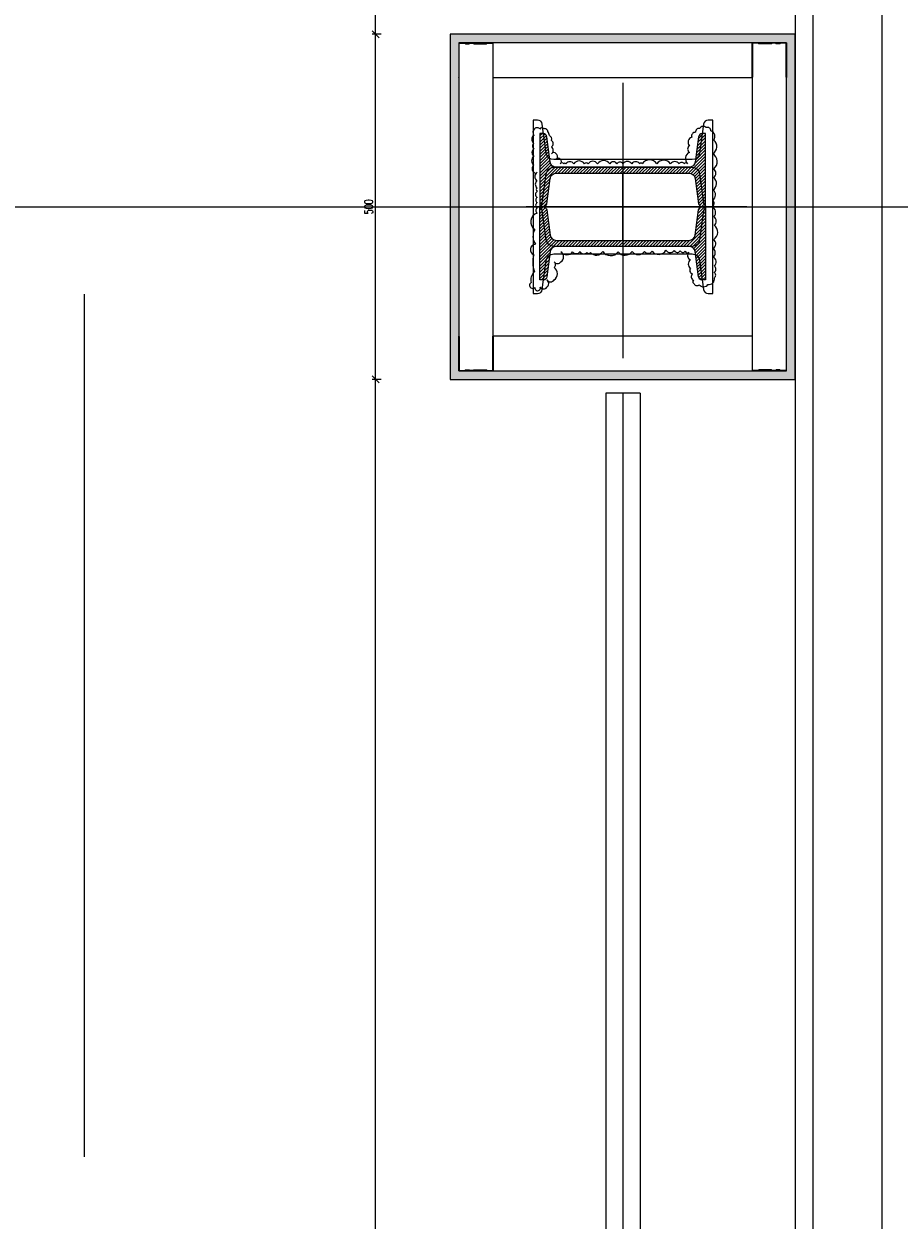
# Model space of a CAD drawing. Header units: centimetres. Extents: x -228435 to 111511, y -89367 to 428125.
# Tile 80 of 216: x -19308 to -18040, y 45532 to 47265. Entities that reach past the tile are written whole.
import ezdxf
from ezdxf.xclip import XClip

# ---------------------------------------------------------------- set-up
doc = ezdxf.new("R2010")
doc.units = ezdxf.units.CM
doc.header["$LTSCALE"] = 50
doc.header["$XCLIPFRAME"] = 0
doc.header["$PDMODE"] = 35
doc.header["$PDSIZE"] = 0.1
for name, pattern in [('Balustrady$0$DASHED', [0.75, 0.5, -0.25]), ('DASHDOT2', [12.7, 6.35, -3.175, 0, -3.175]), ('DIVIDE', [31.75, 12.7, -6.35, 0, -6.35, 0, -6.35])]:
    doc.linetypes.add(name, pattern=pattern)
doc.layers.get('0').update_dxf_attribs({"color": 8})
doc.layers.get('DEFPOINTS').update_dxf_attribs({"color": 8})
for name, color, linetype in [('ARCH_INFO_OSIE', 8, 'Continuous'), ('ARCH_INFO_OSIE_IST', 8, 'DASHDOT2'), ('ARCH_SCHODY_IST', 8, 'Continuous'), ('ARCH_STROP', 8, 'Continuous'), ('Balustrady$0$ARCH_WITRYNA', 8, 'Continuous'), ('Kondygnacja +0$0$ARCH_STAL_IST', 8, 'Continuous'), ('Kondygnacja -1$0$ARCH_STAL_IST', 8, 'Continuous'), ('Obudowy i okł. słupów$0$ARCH_GK', 8, 'Continuous'), ('Obudowy i okł. słupów$0$ARCH_PROFILE', 8, 'Continuous'), ('Osie rzutów$0$ARCH_INFO_OSIE_OPISY_IST', 8, 'Continuous'), ('RYSUNKOWE_XREF', 8, 'Continuous')]:
    doc.layers.add(name, color=color, linetype=linetype)
for name, color, linetype, lineweight in [('Kondygnacja +0$0$ARCH_WIDOK', 8, 'Continuous', 13), ('Kondygnacja -1$0$ARCH_INFO_WYMIARY', 8, 'Continuous', 9), ('Obudowy i okł. słupów$0$ARCH_hatch', 8, 'Continuous', 13), ('Obudowy i okł. słupów$0$ARCH_WIDOK', 8, 'Continuous', 13)]:
    doc.layers.add(name, color=color, linetype=linetype, lineweight=lineweight)
doc.styles.add('Kondygnacja -1$0$Romans', font='Romans.shx', dxfattribs={"width": 0.7})
doc.dimstyles.new('Kondygnacja -1$0$Wymiary 1-100', dxfattribs={"dimtxt": 12, "dimasz": 10, "dimexe": 5, "dimexo": 0, "dimgap": 4, "dimtad": 1, "dimrnd": 0.5, "dimzin": 12, "dimdsep": 46, "dimtxsty": 'Kondygnacja -1$0$Romans', "dimblk": 'Kondygnacja -1$0$_Oblique', "dimcen": 10, "dimdle": 10, "dimclrt": 55, "dimazin": 0, "dimtfac": 1, "dimtmove": 1, "dimatfit": 3, "dimfxl": 0, "dimtolj": 1, "dimtzin": 0, "dimarcsym": 0})
pattern_1 = [(315, (7779.81467, 18266.4735), (0.224506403, 0.224506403), [])]

# ---------------------------------------------------------------- blocks, each defined once
blk = doc.blocks.new('Osie rzutów')
at = {"layer": 'ARCH_INFO_OSIE_IST', "ltscale": 10}
blk.add_line((4436.04, 9200), (15156.54, 9200), dxfattribs=at)
blk = doc.blocks.new('c blok')
at = {"layer": 'Kondygnacja -1$0$ARCH_STAL_IST'}
h = blk.add_hatch(dxfattribs=at)
h.set_pattern_fill('ANSI31', color=256, scale=0.1, angle=270, style=0)
h.set_pattern_definition(pattern_1)
edge = h.paths.add_edge_path()
edge.add_arc((16972.97, 7625.71), 0.87, 360, 442.0272)
edge.add_line((16973.09, 7626.57), (16969.42, 7627.08))
edge.add_arc((16969.49, 7627.6), 0.52, 180, 262.0272, ccw=False)
edge.add_line((16968.97, 7627.6), (16968.97, 7628.09))
edge.add_line((16968.97, 7628.09), (16979.57, 7628.09))
edge.add_line((16979.57, 7628.09), (16979.57, 7627.6))
edge.add_arc((16979.05, 7627.6), 0.52, -82.0272, 0, ccw=False)
edge.add_line((16979.12, 7627.08), (16975.46, 7626.57))
edge.add_arc((16975.58, 7625.71), 0.87, 97.9728, 180)
edge.add_line((16974.71, 7625.71), (16974.71, 7606.46))
edge.add_arc((16975.58, 7606.46), 0.87, 180, 262.0272)
edge.add_line((16975.46, 7605.6), (16979.12, 7605.09))
edge.add_arc((16979.05, 7604.57), 0.52, 0, 82.0272, ccw=False)
edge.add_line((16979.57, 7604.57), (16979.57, 7604.09))
edge.add_line((16979.57, 7604.09), (16968.97, 7604.09))
edge.add_line((16968.97, 7604.09), (16968.97, 7604.57))
edge.add_arc((16969.49, 7604.57), 0.52, 97.9728, 180, ccw=False)
edge.add_line((16969.42, 7605.09), (16973.09, 7605.6))
edge.add_arc((16972.97, 7606.46), 0.87, 277.9728, 360)
edge.add_line((16973.84, 7606.46), (16973.84, 7625.71))
h = blk.add_hatch(dxfattribs=at)
h.set_pattern_fill('ANSI31', color=256, scale=0.1, angle=270, style=0)
h.set_pattern_definition(pattern_1)
edge = h.paths.add_edge_path()
edge.add_arc((16986.18, 7625.71), 0.87, 97.9728, 180, ccw=False)
edge.add_line((16986.06, 7626.57), (16989.72, 7627.08))
edge.add_arc((16989.65, 7627.6), 0.52, 277.9728, 360)
edge.add_line((16990.17, 7627.6), (16990.17, 7628.09))
edge.add_line((16990.17, 7628.09), (16979.57, 7628.09))
edge.add_line((16979.57, 7628.09), (16979.57, 7627.6))
edge.add_arc((16980.09, 7627.6), 0.52, 180, 262.0272)
edge.add_line((16980.02, 7627.08), (16983.69, 7626.57))
edge.add_arc((16983.57, 7625.71), 0.87, 0, 82.0272, ccw=False)
edge.add_line((16984.44, 7625.71), (16984.44, 7606.46))
edge.add_arc((16983.57, 7606.46), 0.87, 277.9728, 360, ccw=False)
edge.add_line((16983.69, 7605.6), (16980.02, 7605.09))
edge.add_arc((16980.09, 7604.57), 0.52, 97.9728, 180)
edge.add_line((16979.57, 7604.57), (16979.57, 7604.09))
edge.add_line((16979.57, 7604.09), (16990.17, 7604.09))
edge.add_line((16990.17, 7604.09), (16990.17, 7604.57))
edge.add_arc((16989.65, 7604.57), 0.52, 0, 82.0272)
edge.add_line((16989.72, 7605.09), (16986.06, 7605.6))
edge.add_arc((16986.18, 7606.46), 0.87, 180, 262.0272, ccw=False)
edge.add_line((16985.31, 7606.46), (16985.31, 7625.71))
at = {"layer": 'Obudowy i okł. słupów$0$ARCH_hatch'}
h = blk.add_hatch(dxfattribs=at)
h.set_pattern_fill('AR-SAND', color=256, scale=0.01, style=0)
h.paths.add_polyline_path([(16954.57, 7641.09), (16954.57, 7591.09), (17004.57, 7591.09), (17004.57, 7641.09)])
h.paths.add_polyline_path([(17003.32, 7639.84), (17003.32, 7592.34), (16955.82, 7592.34), (16955.82, 7639.84)], flags=16)
at = {"layer": 'ARCH_INFO_OSIE', "linetype": 'DIVIDE', "ltscale": 0.1}
for points in [[(16979.57, 7598.09), (16979.57, 7630.09)], [(16997.52, 7616.09), (16957.62, 7616.09)], [(16974.71, 7616.09), (16984.44, 7616.09)]]:
    blk.add_lwpolyline(points, dxfattribs=at)
at = {"layer": 'Kondygnacja -1$0$ARCH_STAL_IST'}
for points in [[(16973.84, 7625.71, 0.37402), (16973.09, 7626.57), (16969.42, 7627.08, -0.37402), (16968.97, 7627.6), (16968.97, 7628.09), (16979.57, 7628.09), (16979.57, 7627.6, -0.37402), (16979.12, 7627.08), (16975.46, 7626.57, 0.37402), (16974.71, 7625.71), (16974.71, 7606.46, 0.37402), (16975.46, 7605.6), (16979.12, 7605.09, -0.37402), (16979.57, 7604.57), (16979.57, 7604.09), (16968.97, 7604.09), (16968.97, 7604.57, -0.37402), (16969.42, 7605.09), (16973.09, 7605.6, 0.37402), (16973.84, 7606.46)], [(16985.31, 7625.71, -0.37402), (16986.06, 7626.57), (16989.72, 7627.08, 0.37402), (16990.17, 7627.6), (16990.17, 7628.09), (16979.57, 7628.09), (16979.57, 7627.6, 0.37402), (16980.02, 7627.08), (16983.69, 7626.57, -0.37402), (16984.44, 7625.71), (16984.44, 7606.46, -0.37402), (16983.69, 7605.6), (16980.02, 7605.09, 0.37402), (16979.57, 7604.57), (16979.57, 7604.09), (16990.17, 7604.09), (16990.17, 7604.57, 0.37402), (16989.72, 7605.09), (16986.06, 7605.6, -0.37402), (16985.31, 7606.46)]]:
    blk.add_lwpolyline(points, format="xyb", close=True, dxfattribs=at)
at = {"layer": 'Obudowy i okł. słupów$0$ARCH_GK'}
for points in [[(16954.57, 7591.09), (17004.57, 7591.09), (17004.57, 7641.09), (16954.57, 7641.09)], [(16955.82, 7592.34), (17003.32, 7592.34), (17003.32, 7639.84), (16955.82, 7639.84)]]:
    blk.add_lwpolyline(points, close=True, dxfattribs=at)
at = {"layer": 'Obudowy i okł. słupów$0$ARCH_PROFILE'}
for points in [[(16955.84, 7638.25), (16955.92, 7638.34), (16955.92, 7638.84), (16955.82, 7638.94), (16955.82, 7639.84), (16960.8, 7639.84, -1), (16960.8, 7639.79), (16955.87, 7639.79), (16955.87, 7638.96), (16955.97, 7638.86), (16955.97, 7638.32), (16955.87, 7638.22), (16955.87, 7637.76), (16955.97, 7637.66), (16955.97, 7635.82), (16955.87, 7635.72), (16955.87, 7634.89), (16960.8, 7634.89, -1), (16960.8, 7634.84), (16955.82, 7634.84), (16955.82, 7635.74), (16955.92, 7635.84), (16955.92, 7637.64), (16955.84, 7637.72)], [(17003.31, 7638.25), (17003.22, 7638.34), (17003.22, 7638.84), (17003.32, 7638.94), (17003.32, 7639.84), (16998.35, 7639.84, 1), (16998.35, 7639.79), (17003.27, 7639.79), (17003.27, 7638.96), (17003.17, 7638.86), (17003.17, 7638.32), (17003.27, 7638.22), (17003.27, 7637.76), (17003.17, 7637.66), (17003.17, 7635.82), (17003.27, 7635.72), (17003.27, 7634.89), (16998.35, 7634.89, 1), (16998.35, 7634.84), (17003.32, 7634.84), (17003.32, 7635.74), (17003.22, 7635.84), (17003.22, 7637.64), (17003.31, 7637.72)], [(16955.84, 7593.92), (16955.92, 7593.84), (16955.92, 7593.34), (16955.82, 7593.24), (16955.82, 7592.34), (16960.8, 7592.34, 1), (16960.8, 7592.39), (16955.87, 7592.39), (16955.87, 7593.22), (16955.97, 7593.32), (16955.97, 7593.86), (16955.87, 7593.96), (16955.87, 7594.42), (16955.97, 7594.52), (16955.97, 7596.36), (16955.87, 7596.46), (16955.87, 7597.29), (16960.8, 7597.29, 1), (16960.8, 7597.34), (16955.82, 7597.34), (16955.82, 7596.44), (16955.92, 7596.34), (16955.92, 7594.54), (16955.84, 7594.45)], [(17003.31, 7593.92), (17003.22, 7593.84), (17003.22, 7593.34), (17003.32, 7593.24), (17003.32, 7592.34), (16998.35, 7592.34, -1), (16998.35, 7592.39), (17003.27, 7592.39), (17003.27, 7593.22), (17003.17, 7593.32), (17003.17, 7593.86), (17003.27, 7593.96), (17003.27, 7594.42), (17003.17, 7594.52), (17003.17, 7596.36), (17003.27, 7596.46), (17003.27, 7597.29), (16998.35, 7597.29, -1), (16998.35, 7597.34), (17003.32, 7597.34), (17003.32, 7596.44), (17003.22, 7596.34), (17003.22, 7594.54), (17003.31, 7594.45)]]:
    blk.add_lwpolyline(points, format="xyb", close=True, dxfattribs=at)
blk.add_lwpolyline([(16998.32, 7608.34), (16998.32, 7597.34), (16960.82, 7597.34), (16960.82, 7634.84), (16998.32, 7634.84), (16998.32, 7608.34)], dxfattribs=at)
at = {"layer": 'Obudowy i okł. słupów$0$ARCH_WIDOK'}
blk.add_lwpolyline([(16985.81, 7606.7, 0.520567), (16985.81, 7607.17, 0.520567), (16985.81, 7607.93, 0.520567), (16985.81, 7609.16, 0.520567), (16985.81, 7611.14, 0.520567), (16985.81, 7613.26, 0.520567), (16985.81, 7613.62, 0.520567), (16985.81, 7614.77, 0.520567), (16985.81, 7616.05, 0.520567), (16985.81, 7616.92, 0.520567), (16985.81, 7617.97, 0.520567), (16985.81, 7619.73, 0.520567), (16985.81, 7621.1, 0.520567), (16985.81, 7621.63, 0.520567), (16985.81, 7623.18, 0.520567), (16985.81, 7624.3, 0.520567), (16985.81, 7624.61, 0.520567), (16985.81, 7625.14, 0.520567), (16986.46, 7625.14, 0.520567), (16986.46, 7625.71, 0.520567), (16987.24, 7625.71, 0.520567), (16987.24, 7626.4, 0.520567), (16988.25, 7626.4, 0.520567), (16989.19, 7626.4, 0.391103), (16989.88, 7626.7, 0.097049), (16990.46, 7626.93, 0.466209), (16990.88, 7627.53, 0.695481), (16990.81, 7628.07, 0.486099), (16990.88, 7628.85, 0.35864), (16989.92, 7628.97, 0.520567), (16988.75, 7628.94, 0.520567), (16987.98, 7628.94, 0.520567), (16986.88, 7628.94, 0.520567), (16985.59, 7628.94, 0.520567), (16984.58, 7628.94, 0.520567), (16984.58, 7628.49, 0.520567), (16983.32, 7628.49, 0.520567), (16982.34, 7628.49, 0.520567), (16981.8, 7628.49, 0.520567), (16980.93, 7628.49, 0.520567), (16980.18, 7628.49, 0.520567), (16979.39, 7628.49, 0.520567), (16978.66, 7628.49, 0.630412), (16976.28, 7628.82, 0.291029), (16974.15, 7628.73, 0.793013), (16972.62, 7628.97, 0.148616), (16970.16, 7628.88, 0.285246), (16968.59, 7629.35, 1.165163), (16967.9, 7628.79, 1.326239), (16967.91, 7628.03, 0.520567), (16967.91, 7627.08, 0.520567), (16968.98, 7627.08, 0.520567), (16968.98, 7626.01, 0.520567), (16970.78, 7626.01, 0.520567), (16971.59, 7626.01, 0.520567), (16971.59, 7625.03, 0.520567), (16973.05, 7625.03, 0.520567), (16973.05, 7623.35, 0.520567), (16973.09, 7622.27, 0.520567), (16972.96, 7621.26, 0.520567), (16972.94, 7620.73, 0.520567), (16973.11, 7618.98, 0.520567), (16973.05, 7616.75, 0.520567), (16973.11, 7614.72, 0.520567), (16973.11, 7612.93, 0.520567), (16973.13, 7611.84, 0.520567), (16973.28, 7609.82, 0.520567), (16973.22, 7608.64, 0.520567), (16973.17, 7607.75, 0.520567), (16973.13, 7607.04, 0.520567), (16972.98, 7606.51, 0.520567), (16971.89, 7606.28, 0.520567), (16970.67, 7606.28, 0.520567), (16969.85, 7605.98, 0.520567), (16968.92, 7605.84, 0.520567), (16968.39, 7605.73, 0.520567), (16968.29, 7604.99, 0.520567), (16968.31, 7603.75, 0.520567), (16969.28, 7602.8, 0.520567), (16970.06, 7602.84, 0.520567), (16970.98, 7602.8, 0.520567), (16972.29, 7602.99, 0.520567), (16973.51, 7602.99, 0.520567), (16974.84, 7602.91, 0.520567), (16976.9, 7602.82, 0.520567), (16978.12, 7602.87, 0.520567), (16979.57, 7603.16, 0.520567), (16980.54, 7603.06, 0.520567), (16982.03, 7602.99, 0.520567), (16983.8, 7602.93, 0.520567), (16985.08, 7602.91, 0.520567), (16987.25, 7603.03, 0.520567), (16989.25, 7602.91, 0.520567), (16990.58, 7603.31, 0.520567), (16991.04, 7603.98, 0.520567), (16990.91, 7604.95, 0.520567), (16990.37, 7605.54, 0.520567), (16989.67, 7606.09, 0.520567), (16988.43, 7606.43, 0.520567), (16987.46, 7606.43, 0.520567)], format="xyb", close=True, dxfattribs=at)
blk = doc.blocks.new('A$C6FDA0163')
at = {"layer": 'ARCH_INFO_OSIE_IST', "ltscale": 2}
blk.add_line((-190.03, -1830.05, -630), (-190.03, 85.33, -630), dxfattribs=at)
at = {"layer": 'ARCH_SCHODY_IST'}
for p, q in [((-152.5, -185.96), (-152.5, -1138.51)), ((-162.5, -246.72), (-162.5, -1136.11))]:
    blk.add_line(p, q, dxfattribs=at)
at = {"layer": 'ARCH_STROP'}
blk.add_lwpolyline([(-165, -117.05), (165, -117.05), (165, -1799.05), (-165, -1799.05)], close=True, dxfattribs=at)
at = {"layer": 'Balustrady$0$ARCH_WITRYNA', "linetype": 'Balustrady$0$DASHED', "ltscale": 10, "elevation": 630}
blk.add_lwpolyline([(-190, -646.05), (-190, -1192.05)], dxfattribs=at)
at = {"layer": 'Kondygnacja +0$0$ARCH_WIDOK'}
blk.add_line((-187.5, -646.05, 630), (-192.5, -646.05, 630), dxfattribs=at)
blk.add_lwpolyline([(-162.5, -1633.55), (-165.03, -1633.55), (-165.03, -246.72), (-162.5, -246.72)], dxfattribs=at)
at = {"layer": 'Kondygnacja +0$0$ARCH_WIDOK', "elevation": 630}
for points in [[(-192.5, -646.05), (-192.5, -1192.05)], [(-187.5, -646.05), (-187.5, -1192.05)]]:
    blk.add_lwpolyline(points, dxfattribs=at)
at = {"rotation": 90}
blk.add_blockref('c blok', (7426.05, -17598.62, -630), dxfattribs=at)
at = {"layer": 'RYSUNKOWE_XREF'}
blk.add_blockref('Osie rzutów', (-10460.03, -9819.05, -630), dxfattribs=at)
blk = doc.blocks.new('Kondygnacja -1$0$_Oblique')
at = {"color": 0, "linetype": 'ByBlock', "lineweight": -2}
blk.add_line((-0.5, -0.5), (0.5, 0.5), dxfattribs=at)
blk = doc.blocks.new('*D1086')
at = {"layer": 'DEFPOINTS', "color": 0, "lineweight": 40}
for p in [(-18798.2, 46750), (-18690.3, 46750), (-18690.3, 41250)]:
    blk.add_point(p, dxfattribs=at)
at = {"layer": 'Kondygnacja -1$0$ARCH_INFO_WYMIARY', "color": 0, "lineweight": -2}
for p, q in [((-18790.2, 46750), (-18803.2, 46750)), ((-18798.2, 41240), (-18798.2, 46760)), ((-18790.2, 41250), (-18803.2, 41250))]:
    blk.add_line(p, q, dxfattribs=at)
at = {"layer": 'Kondygnacja -1$0$ARCH_INFO_WYMIARY', "color": 0, "lineweight": -2, "xscale": 10, "yscale": 10, "zscale": 10}
for p, rotation in [((-18798.2, 46750), 90), ((-18798.2, 41250), 270)]:
    blk.add_blockref('Kondygnacja -1$0$_Oblique', p, dxfattribs=dict(at, rotation=rotation))
at = {"layer": 'Kondygnacja -1$0$ARCH_INFO_WYMIARY', "color": 55, "insert": (-18808.2, 44000), "char_height": 12, "attachment_point": 5, "rotation": 90, "style": 'Kondygnacja -1$0$Romans'}
blk.add_mtext('\\A1;5500', dxfattribs=at)
blk = doc.blocks.new('*D1087')
at = {"layer": 'DEFPOINTS', "color": 0, "lineweight": 40}
for p in [(-18798.2, 47250), (-18690.3, 47250), (-18690.3, 46750)]:
    blk.add_point(p, dxfattribs=at)
at = {"layer": 'Kondygnacja -1$0$ARCH_INFO_WYMIARY', "color": 0, "lineweight": -2}
for p, q in [((-18790.2, 47250), (-18803.2, 47250)), ((-18798.2, 46740), (-18798.2, 47260)), ((-18790.2, 46750), (-18803.2, 46750))]:
    blk.add_line(p, q, dxfattribs=at)
at = {"layer": 'Kondygnacja -1$0$ARCH_INFO_WYMIARY', "color": 0, "lineweight": -2, "xscale": 10, "yscale": 10, "zscale": 10}
for p, rotation in [((-18798.2, 47250), 90), ((-18798.2, 46750), 270)]:
    blk.add_blockref('Kondygnacja -1$0$_Oblique', p, dxfattribs=dict(at, rotation=rotation))
at = {"layer": 'Kondygnacja -1$0$ARCH_INFO_WYMIARY', "color": 55, "insert": (-18808.2, 47000), "char_height": 12, "attachment_point": 5, "rotation": 90, "style": 'Kondygnacja -1$0$Romans'}
blk.add_mtext('\\A1;500', dxfattribs=at)
blk = doc.blocks.new('*D1088')
at = {"layer": 'DEFPOINTS', "color": 0, "lineweight": 40}
for p in [(-18798.2, 52580), (-18710.3, 52580), (-18690.3, 47250)]:
    blk.add_point(p, dxfattribs=at)
at = {"layer": 'Kondygnacja -1$0$ARCH_INFO_WYMIARY', "color": 0, "lineweight": -2}
for p, q in [((-18798.2, 47240), (-18798.2, 52590)), ((-18790.2, 52580), (-18803.2, 52580)), ((-18790.2, 47250), (-18803.2, 47250))]:
    blk.add_line(p, q, dxfattribs=at)
at = {"layer": 'Kondygnacja -1$0$ARCH_INFO_WYMIARY', "color": 0, "lineweight": -2, "xscale": 10, "yscale": 10, "zscale": 10}
for p, rotation in [((-18798.2, 52580), 90), ((-18798.2, 47250), 270)]:
    blk.add_blockref('Kondygnacja -1$0$_Oblique', p, dxfattribs=dict(at, rotation=rotation))
at = {"layer": 'Kondygnacja -1$0$ARCH_INFO_WYMIARY', "color": 55, "insert": (-18808.2, 49915), "char_height": 12, "attachment_point": 5, "rotation": 90, "style": 'Kondygnacja -1$0$Romans'}
blk.add_mtext('\\A1;5330', dxfattribs=at)

msp = doc.modelspace()

# ---------------------------------------------------------------- linework, layer by layer
at = {"linetype": 'Balustrady$0$DASHED', "lineweight": 20, "ltscale": 50, "elevation": -5670}
msp.add_lwpolyline([(-19219.92022, 53823.48574), (-13875.78762, 53823.48574), (-13875.78762, 34373.38665), (-19219.92022, 34373.38665)], close=True, dxfattribs=at)
at = {"layer": 'Kondygnacja +0$0$ARCH_STAL_IST', "elevation": 630}
for points in [[(-18310, 47000), (-18310, 47125.66667), (-18316.44316, 47125.66667, 0.3740358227), (-18323.09496, 47119.88125), (-18328.97565, 47077.87627, -0.3740358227), (-18339.91893, 47068.35833), (-18540.08107, 47068.35833, -0.3740358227), (-18551.02435, 47077.87627), (-18556.90504, 47119.88125, 0.3740358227), (-18563.55684, 47125.66667), (-18570, 47125.66667), (-18570, 47000), (-18563.55684, 47000, 0.3740358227), (-18556.90504, 47005.78542), (-18551.02435, 47047.79039, -0.3740358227), (-18540.08107, 47057.30833), (-18339.91893, 47057.30833, -0.3740358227), (-18328.97565, 47047.79039), (-18323.09496, 47005.78542, 0.3740358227), (-18316.44316, 47000)], [(-18310, 46874.33333), (-18310, 47000), (-18316.44316, 47000, 0.3740358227), (-18323.09496, 46994.21458), (-18328.97565, 46952.20961, -0.3740358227), (-18339.91893, 46942.69167), (-18540.08107, 46942.69167, -0.3740358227), (-18551.02435, 46952.20961), (-18556.90504, 46994.21458, 0.3740358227), (-18563.55684, 47000), (-18570, 47000), (-18570, 46874.33333), (-18563.55684, 46874.33333, 0.3740358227), (-18556.90504, 46880.11875), (-18551.02435, 46922.12373, -0.3740358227), (-18540.08107, 46931.64167), (-18339.91893, 46931.64167, -0.3740358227), (-18328.97565, 46922.12373), (-18323.09496, 46880.11875, 0.3740358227), (-18316.44316, 46874.33333)]]:
    msp.add_lwpolyline(points, format="xyb", close=True, dxfattribs=at)

# ---------------------------------------------------------------- block references
ref = msp.add_blockref('A$C6FDA0163', (-16540, 53190.5, 630), dxfattribs=dict(xscale=10, yscale=10, zscale=10))
XClip(ref).set_block_clipping_path([(-400.031931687, -2219.05), (399.968068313, 380.95)])
at = {"layer": 'Osie rzutów$0$ARCH_INFO_OSIE_OPISY_IST', "xscale": 10, "yscale": 10, "zscale": 10}
msp.add_blockref('Osie rzutów', (-121140, -45000, 630), dxfattribs=at)

# ---------------------------------------------------------------- dimensions: what is measured, and where the dimension line sits
at = {"layer": 'Kondygnacja -1$0$ARCH_INFO_WYMIARY'}
for base, p1, p2, picture, middle in [((-18798.22769, 52580, -5670), (-18690.31932, 47250, -5670), (-18710.31932, 52580, -5670), '*D1088', (-18808.22769, 49915, -5670)), ((-18798.22769, 47250, -5670), (-18690.31932, 46750, -5670), (-18690.31932, 47250, -5670), '*D1087', (-18808.22769, 47000, -5670)), ((-18798.22769, 46750, -5670), (-18690.31932, 41250, -5670), (-18690.31932, 46750, -5670), '*D1086', (-18808.22769, 44000, -5670))]:
    dim = msp.add_linear_dim(base=base, p1=p1, p2=p2, angle=90, dimstyle='Kondygnacja -1$0$Wymiary 1-100', dxfattribs=at)
    dim.commit()
    dim.dimension.update_dxf_attribs({"geometry": picture, "text_midpoint": middle})

doc.saveas('drawing.dxf')
